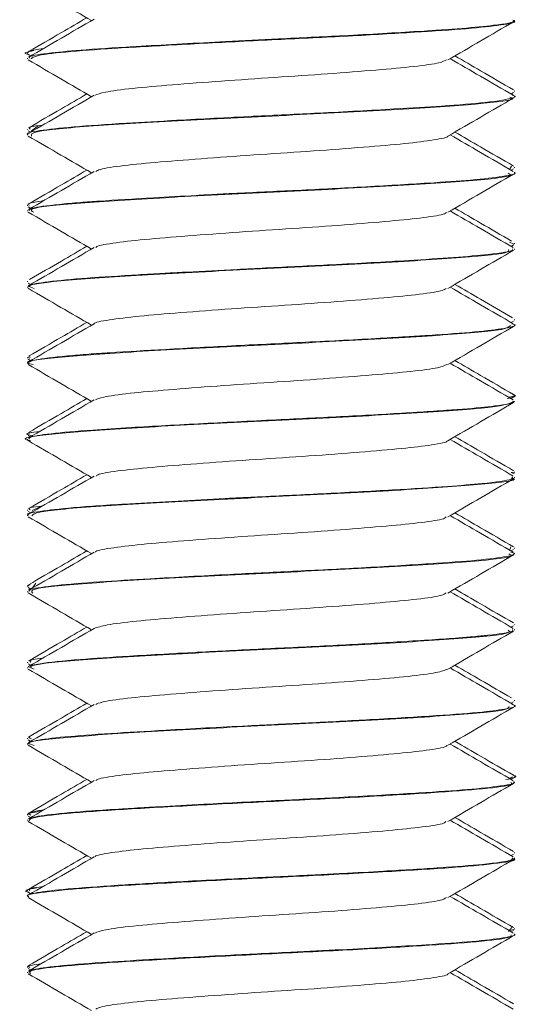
# Model space of a CAD drawing. Header units: millimetres. Extents: x -285 to 376, y -1480 to -23.
# Tile 28 of 38: x 20 to 28, y -91 to -74. Entities that reach past the tile are written whole.
import ezdxf

# ---------------------------------------------------------------- set-up
doc = ezdxf.new("R2010")
doc.units = ezdxf.units.MM

msp = doc.modelspace()

# ---------------------------------------------------------------- linework, layer by layer
at = {"color": 7, "linetype": 'Continuous', "lineweight": 15}
for p, q in [((27.904, -74.481), (27.904, -74.471)), ((19.904, -75.006), (19.904, -75.016)), ((19.904, -75.096), (19.904, -75.106)), ((19.919, -75.034), (19.959, -75.057)), ((27.904, -75.642), (27.904, -75.631)), ((27.847, -75.683), (27.889, -75.659)), ((27.904, -75.731), (27.904, -75.721)), ((19.904, -76.256), (19.904, -76.266)), ((19.973, -76.284), (20.083, -76.206)), ((19.904, -76.346), (19.904, -76.356)), ((19.919, -76.284), (19.959, -76.307)), ((27.858, -76.864), (27.822, -76.922)), ((27.85, -76.932), (27.889, -76.909)), ((27.904, -76.891), (27.904, -76.881)), ((27.904, -76.981), (27.904, -76.971)), ((19.904, -77.506), (19.904, -77.516)), ((19.919, -77.534), (19.963, -77.559)), ((19.904, -77.596), (19.904, -77.607)), ((27.826, -78.114), (27.895, -78.145)), ((27.85, -78.182), (27.889, -78.159)), ((27.904, -78.141), (27.904, -78.131)), ((27.904, -78.232), (27.904, -78.221)), ((19.904, -78.756), (19.904, -78.766)), ((19.904, -78.846), (19.904, -78.857)), ((19.919, -78.784), (19.959, -78.807)), ((27.85, -79.432), (27.889, -79.409)), ((27.904, -79.391), (27.904, -79.381)), ((27.904, -79.482), (27.904, -79.471)), ((19.94, -79.986), (19.952, -80.006)), ((19.904, -80.006), (19.904, -80.016)), ((19.904, -80.096), (19.904, -80.106)), ((19.946, -80.016), (19.91, -80.005)), ((19.919, -80.034), (19.962, -80.059)), ((27.817, -80.659), (27.895, -80.641)), ((27.904, -80.641), (27.904, -80.631)), ((27.85, -80.682), (27.889, -80.659)), ((27.904, -80.731), (27.904, -80.721)), ((19.904, -81.256), (19.904, -81.266)), ((19.966, -81.236), (19.908, -81.256)), ((19.919, -81.284), (19.959, -81.307)), ((19.904, -81.346), (19.904, -81.356)), ((27.904, -81.892), (27.904, -81.881)), ((27.904, -81.981), (27.904, -81.971)), ((19.904, -82.506), (19.904, -82.517)), ((19.919, -82.534), (19.96, -82.557)), ((19.981, -82.517), (20.138, -82.447)), ((19.904, -82.596), (19.904, -82.606)), ((27.846, -83.114), (27.825, -83.172)), ((27.85, -83.182), (27.889, -83.159)), ((27.904, -83.141), (27.904, -83.131)), ((27.904, -83.231), (27.904, -83.221)), ((19.995, -83.784), (20.041, -83.713)), ((19.904, -83.756), (19.904, -83.766)), ((19.904, -83.846), (19.904, -83.856)), ((19.919, -83.784), (19.959, -83.807)), ((27.846, -84.434), (27.889, -84.409)), ((27.904, -84.391), (27.904, -84.381)), ((27.904, -84.482), (27.904, -84.471)), ((19.904, -85.006), (19.904, -85.016)), ((19.904, -85.096), (19.904, -85.107)), ((19.919, -85.034), (19.959, -85.057)), ((27.904, -85.641), (27.904, -85.631)), ((27.85, -85.682), (27.889, -85.659)), ((27.904, -85.732), (27.904, -85.721)), ((19.904, -86.256), (19.904, -86.266)), ((19.919, -86.284), (19.959, -86.307)), ((19.973, -86.266), (19.923, -86.246)), ((19.93, -86.236), (19.944, -86.256)), ((19.904, -86.346), (19.904, -86.357)), ((27.831, -86.909), (27.873, -86.891)), ((27.85, -86.932), (27.889, -86.909)), ((27.904, -86.891), (27.904, -86.881)), ((27.904, -86.981), (27.904, -86.971)), ((19.904, -87.506), (19.904, -87.516)), ((19.919, -87.534), (19.959, -87.557)), ((19.904, -87.596), (19.904, -87.606)), ((27.85, -88.182), (27.889, -88.159)), ((27.904, -88.141), (27.904, -88.131)), ((27.904, -88.231), (27.904, -88.221)), ((19.904, -88.756), (19.904, -88.766)), ((19.904, -88.846), (19.904, -88.856)), ((19.919, -88.784), (19.959, -88.807)), ((27.865, -89.364), (27.807, -89.426)), ((27.842, -89.409), (27.902, -89.391)), ((27.85, -89.432), (27.889, -89.409)), ((27.904, -89.391), (27.904, -89.381)), ((27.904, -89.482), (27.904, -89.471)), ((19.904, -90.006), (19.904, -90.016)), ((19.904, -90.096), (19.904, -90.106)), ((19.919, -90.034), (19.959, -90.057))]:
    msp.add_line(p, q, dxfattribs=at)
for points, knots in [([(19.916, -73.871), (20.096, -73.975), (20.444, -74.177), (20.791, -74.379), (20.959, -74.476)], [0, 0, 0, 0, 0.517285, 1, 1, 1, 1]), ([(21.001, -74.452), (20.821, -74.556), (20.462, -74.765), (20.102, -74.973), (19.923, -75.078)], [0, 0, 0, 0, 0.499754, 1, 1, 1, 1]), ([(20.881, -74.431), (20.741, -74.512), (20.422, -74.697), (20.103, -74.882), (19.924, -74.986)], [0, 0, 0, 0, 0.437203, 1, 1, 1, 1]), ([(27.879, -74.471), (27.886, -74.475), (27.932, -74.502), (27.656, -74.548), (27.079, -74.605), (26.26, -74.659), (25.21, -74.72), (24.102, -74.774), (22.949, -74.831), (21.82, -74.893), (20.86, -74.951), (20.236, -75.01), (19.92, -75.058), (19.932, -75.087), (19.936, -75.096)], [0, 0, 0, 0, 0.020981, 0.132289, 0.212676, 0.293254, 0.403517, 0.490081, 0.559262, 0.678639, 0.773675, 0.857543, 0.953469, 1, 1, 1, 1]), ([(19.958, -75.106), (19.99, -75.081), (20.049, -75.037), (20.762, -74.969), (21.663, -74.912), (22.778, -74.849), (23.994, -74.789), (25.204, -74.731), (26.289, -74.667), (27.17, -74.61), (27.716, -74.548), (27.951, -74.505), (27.893, -74.483), (27.887, -74.481)], [0, 0, 0, 0, 0.120489, 0.217941, 0.313239, 0.410558, 0.507183, 0.602929, 0.700509, 0.795988, 0.892949, 0.990034, 1, 1, 1, 1]), ([(26.814, -75.122), (26.993, -75.018), (27.353, -74.809), (27.712, -74.6), (27.892, -74.496)], [0, 0, 0, 0, 0.4997467, 1, 1, 1, 1]), ([(19.931, -75.034), (19.926, -75.033), (19.797, -75.012), (19.906, -74.99), (20.011, -74.969)], [0, 0, 0, 0, 0.041569, 1, 1, 1, 1]), ([(20.162, -74.939), (20.116, -74.944), (19.925, -74.966), (19.915, -74.989), (19.907, -75.006)], [0, 0, 0, 0, 0.239188, 1, 1, 1, 1]), ([(19.916, -75.121), (20.096, -75.225), (20.444, -75.427), (20.791, -75.629), (20.959, -75.726)], [0, 0, 0, 0, 0.517285, 1, 1, 1, 1]), ([(21.015, -75.703), (21.057, -75.686), (21.151, -75.649), (21.604, -75.589), (22.265, -75.532), (23.08, -75.469), (23.97, -75.409), (24.854, -75.351), (25.651, -75.287), (26.283, -75.23), (26.695, -75.173), (26.762, -75.137), (26.791, -75.121)], [0, 0, 0, 0, 0.089098, 0.193878, 0.296332, 0.400968, 0.504854, 0.607791, 0.712709, 0.815359, 0.919609, 1, 1, 1, 1]), ([(27.886, -75.703), (27.706, -75.598), (27.36, -75.398), (27.015, -75.197), (26.849, -75.101)], [0, 0, 0, 0, 0.520412, 1, 1, 1, 1]), ([(27.89, -75.614), (27.71, -75.51), (27.389, -75.324), (27.068, -75.137), (26.928, -75.056)], [0, 0, 0, 0, 0.561563, 1, 1, 1, 1]), ([(27.878, -75.702), (27.882, -75.703), (27.944, -75.717), (27.871, -75.755), (27.548, -75.817), (26.788, -75.875), (25.86, -75.933), (24.783, -75.992), (23.54, -76.05), (22.444, -76.108), (21.431, -76.165), (20.611, -76.22), (20.076, -76.283), (19.867, -76.323), (19.912, -76.344), (19.916, -76.346)], [0, 0, 0, 0, 0.004878, 0.065173, 0.183462, 0.274681, 0.350808, 0.453807, 0.537195, 0.637192, 0.710714, 0.806201, 0.900816, 0.991617, 1, 1, 1, 1]), ([(21.001, -75.702), (20.821, -75.806), (20.462, -76.015), (20.102, -76.223), (19.923, -76.328)], [0, 0, 0, 0, 0.4997535, 1, 1, 1, 1]), ([(20.881, -75.681), (20.741, -75.762), (20.422, -75.947), (20.103, -76.132), (19.924, -76.236)], [0, 0, 0, 0, 0.437203, 1, 1, 1, 1]), ([(19.974, -76.371), (19.966, -76.347), (19.95, -76.293), (20.897, -76.205), (22.431, -76.117), (24.28, -76.026), (26.063, -75.934), (27.35, -75.847), (27.966, -75.776), (27.851, -75.738), (27.828, -75.731)], [0, 0, 0, 0, 0.1162621, 0.2585648, 0.3991815, 0.5403985, 0.6821874, 0.8225195, 0.9649776, 1, 1, 1, 1]), ([(26.814, -76.372), (26.993, -76.268), (27.353, -76.059), (27.712, -75.85), (27.892, -75.746)], [0, 0, 0, 0, 0.499747, 1, 1, 1, 1]), ([(20.157, -76.191), (20.079, -76.201), (19.91, -76.222), (19.936, -76.244), (19.95, -76.256)], [0, 0, 0, 0, 0.464059, 1, 1, 1, 1]), ([(19.916, -76.371), (20.096, -76.475), (20.444, -76.677), (20.791, -76.879), (20.959, -76.976)], [0, 0, 0, 0, 0.517286, 1, 1, 1, 1]), ([(21.031, -76.952), (21.048, -76.941), (21.095, -76.91), (21.461, -76.855), (22.066, -76.797), (22.849, -76.737), (23.725, -76.674), (24.62, -76.617), (25.445, -76.554), (26.14, -76.495), (26.6, -76.436), (26.823, -76.393), (26.811, -76.372), (26.811, -76.372)], [0, 0, 0, 0, 0.059989, 0.165202, 0.268321, 0.372608, 0.477462, 0.580216, 0.685324, 0.789017, 0.892685, 0.9978, 1, 1, 1, 1]), ([(27.886, -76.953), (27.706, -76.848), (27.36, -76.648), (27.015, -76.447), (26.849, -76.351)], [0, 0, 0, 0, 0.520412, 1, 1, 1, 1]), ([(27.89, -76.864), (27.71, -76.76), (27.389, -76.574), (27.068, -76.387), (26.928, -76.306)], [0, 0, 0, 0, 0.561563, 1, 1, 1, 1]), ([(21.001, -76.952), (20.821, -77.056), (20.462, -77.265), (20.102, -77.473), (19.923, -77.578)], [0, 0, 0, 0, 0.499754, 1, 1, 1, 1]), ([(20.881, -76.931), (20.741, -77.012), (20.422, -77.197), (20.103, -77.382), (19.924, -77.486)], [0, 0, 0, 0, 0.437203, 1, 1, 1, 1]), ([(27.902, -76.971), (27.903, -76.971), (27.955, -76.992), (27.749, -77.033), (27.256, -77.092), (26.46, -77.146), (25.452, -77.207), (24.307, -77.265), (23.495, -77.303), (22.97, -77.33), (22.544, -77.353), (21.858, -77.391), (21.225, -77.429), (20.736, -77.464), (20.302, -77.504), (19.953, -77.55), (19.935, -77.583), (19.927, -77.596)], [0, 0, 0, 0, 0.001411, 0.100769, 0.193601, 0.276405, 0.37852, 0.470849, 0.554453, 0.570688, 0.598908, 0.660225, 0.748525, 0.785352, 0.835002, 0.934497, 1, 1, 1, 1]), ([(20.009, -77.622), (19.975, -77.603), (19.888, -77.554), (20.68, -77.471), (22.117, -77.384), (23.941, -77.291), (25.763, -77.202), (27.165, -77.112), (27.904, -77.037), (27.828, -76.994), (27.805, -76.981)], [0, 0, 0, 0, 0.090926, 0.233316, 0.373487, 0.51546, 0.656333, 0.797098, 0.939163, 1, 1, 1, 1]), ([(26.814, -77.622), (26.993, -77.518), (27.353, -77.309), (27.712, -77.1), (27.892, -76.996)], [0, 0, 0, 0, 0.4997471, 1, 1, 1, 1]), ([(20.169, -77.435), (20.155, -77.436), (20.068, -77.445), (19.994, -77.464), (19.888, -77.487), (19.925, -77.502), (19.936, -77.506)], [0, 0, 0, 0, 0.063826, 0.386197, 0.820828, 1, 1, 1, 1]), ([(27.859, -78.096), (27.689, -77.998), (27.379, -77.818), (27.068, -77.637), (26.928, -77.556)], [0, 0, 0, 0, 0.546635, 1, 1, 1, 1]), ([(19.916, -77.621), (20.096, -77.725), (20.444, -77.927), (20.791, -78.129), (20.959, -78.226)], [0, 0, 0, 0, 0.517285, 1, 1, 1, 1]), ([(21.028, -78.202), (21.031, -78.196), (21.044, -78.171), (21.336, -78.122), (21.879, -78.062), (22.625, -78.004), (23.481, -77.94), (24.38, -77.883), (25.233, -77.822), (25.969, -77.76), (26.499, -77.703), (26.779, -77.654), (26.785, -77.628), (26.786, -77.622)], [0, 0, 0, 0, 0.030968, 0.135977, 0.239999, 0.34337, 0.448564, 0.551428, 0.656092, 0.760654, 0.863583, 0.968796, 1, 1, 1, 1]), ([(27.886, -78.203), (27.706, -78.098), (27.36, -77.898), (27.015, -77.697), (26.849, -77.601)], [0, 0, 0, 0, 0.520412, 1, 1, 1, 1]), ([(21.001, -78.202), (20.821, -78.306), (20.462, -78.515), (20.102, -78.723), (19.923, -78.828)], [0, 0, 0, 0, 0.499754, 1, 1, 1, 1]), ([(20.881, -78.181), (20.741, -78.262), (20.428, -78.444), (20.114, -78.626), (19.94, -78.726)], [0, 0, 0, 0, 0.444912, 1, 1, 1, 1]), ([(27.871, -78.221), (27.878, -78.229), (27.906, -78.259), (27.574, -78.309), (26.942, -78.365), (26.084, -78.42), (25.011, -78.481), (24.024, -78.527), (23.222, -78.567), (22.679, -78.595), (22.253, -78.619), (21.946, -78.636), (21.432, -78.666), (20.734, -78.71), (20.155, -78.771), (19.894, -78.816), (19.925, -78.84), (19.933, -78.846)], [0, 0, 0, 0, 0.037374, 0.148833, 0.230047, 0.309338, 0.419494, 0.506445, 0.544052, 0.611935, 0.639301, 0.654682, 0.694051, 0.783068, 0.878506, 0.970997, 1, 1, 1, 1]), ([(20.018, -78.873), (19.974, -78.859), (19.835, -78.815), (20.487, -78.738), (21.813, -78.651), (23.601, -78.557), (25.452, -78.469), (26.955, -78.377), (27.835, -78.298), (27.816, -78.25), (27.808, -78.232)], [0, 0, 0, 0, 0.065854, 0.207847, 0.347915, 0.490209, 0.630453, 0.77197, 0.913176, 1, 1, 1, 1]), ([(26.814, -78.872), (26.993, -78.768), (27.353, -78.559), (27.712, -78.35), (27.892, -78.246)], [0, 0, 0, 0, 0.4997467, 1, 1, 1, 1]), ([(27.886, -79.453), (27.706, -79.348), (27.36, -79.148), (27.015, -78.947), (26.849, -78.851)], [0, 0, 0, 0, 0.520412, 1, 1, 1, 1]), ([(27.872, -79.353), (27.698, -79.253), (27.383, -79.07), (27.068, -78.887), (26.928, -78.806)], [0, 0, 0, 0, 0.552786, 1, 1, 1, 1]), ([(19.916, -78.871), (20.096, -78.975), (20.444, -79.177), (20.791, -79.379), (20.959, -79.476)], [0, 0, 0, 0, 0.517285, 1, 1, 1, 1]), ([(21.004, -79.452), (21.004, -79.452), (20.998, -79.431), (21.231, -79.39), (21.704, -79.328), (22.41, -79.271), (23.241, -79.207), (24.137, -79.149), (25.011, -79.089), (25.785, -79.026), (26.377, -78.969), (26.731, -78.915), (26.768, -78.883), (26.782, -78.872)], [0, 0, 0, 0, 0.002328, 0.106753, 0.211512, 0.314307, 0.419459, 0.522975, 0.626822, 0.731884, 0.834616, 0.939544, 1, 1, 1, 1]), ([(20.001, -80.122), (19.963, -80.114), (19.791, -80.074), (20.321, -80.005), (21.522, -79.917), (23.263, -79.823), (25.13, -79.736), (26.723, -79.642), (27.759, -79.56), (27.814, -79.506), (27.839, -79.482)], [0, 0, 0, 0, 0.04092, 0.182104, 0.322466, 0.464653, 0.604663, 0.746788, 0.887241, 1, 1, 1, 1]), ([(27.861, -79.452), (27.876, -79.456), (27.964, -79.479), (27.814, -79.521), (27.382, -79.581), (26.822, -79.622), (26.42, -79.648), (26.278, -79.657), (26.202, -79.662), (26.165, -79.664), (26.15, -79.665), (26.145, -79.665), (26.143, -79.665), (26.143, -79.665), (26.143, -79.665), (26.143, -79.665), (26.143, -79.665), (26.143, -79.665), (26.141, -79.665), (26.123, -79.666), (26.075, -79.669), (25.932, -79.678), (25.428, -79.707), (24.53, -79.754), (23.303, -79.812), (22.186, -79.872), (21.398, -79.918), (20.885, -79.952), (20.415, -79.992), (19.989, -80.042), (19.937, -80.079), (19.912, -80.096)], [0, 0, 0, 0, 0.018884, 0.108022, 0.19813, 0.285722, 0.308554, 0.320754, 0.32705, 0.330247, 0.331052, 0.331455, 0.331505, 0.33153, 0.331543, 0.331547, 0.331548, 0.331568, 0.331608, 0.33196, 0.336694, 0.344845, 0.371384, 0.470761, 0.559207, 0.652651, 0.737689, 0.775918, 0.820411, 0.917647, 1, 1, 1, 1]), ([(21.001, -79.452), (20.821, -79.556), (20.462, -79.765), (20.102, -79.973), (19.923, -80.078)], [0, 0, 0, 0, 0.4997535, 1, 1, 1, 1]), ([(20.881, -79.431), (20.741, -79.512), (20.422, -79.697), (20.103, -79.882), (19.924, -79.986)], [0, 0, 0, 0, 0.437203, 1, 1, 1, 1]), ([(26.814, -80.122), (26.993, -80.018), (27.353, -79.809), (27.712, -79.6), (27.892, -79.496)], [0, 0, 0, 0, 0.499747, 1, 1, 1, 1]), ([(19.916, -80.121), (20.096, -80.225), (20.444, -80.427), (20.791, -80.629), (20.959, -80.726)], [0, 0, 0, 0, 0.517285, 1, 1, 1, 1]), ([(21.022, -80.703), (21.055, -80.687), (21.133, -80.652), (21.557, -80.594), (22.201, -80.537), (23.006, -80.475), (23.893, -80.414), (24.781, -80.356), (25.588, -80.292), (26.237, -80.235), (26.678, -80.177), (26.761, -80.138), (26.799, -80.121)], [0, 0, 0, 0, 0.079839, 0.184703, 0.287217, 0.391691, 0.49583, 0.59856, 0.703486, 0.806315, 0.910329, 1, 1, 1, 1]), ([(27.886, -80.703), (27.706, -80.598), (27.36, -80.398), (27.015, -80.197), (26.849, -80.101)], [0, 0, 0, 0, 0.520412, 1, 1, 1, 1]), ([(27.89, -80.614), (27.71, -80.51), (27.389, -80.324), (27.068, -80.137), (26.928, -80.056)], [0, 0, 0, 0, 0.561563, 1, 1, 1, 1]), ([(27.872, -80.614), (27.882, -80.617), (27.973, -80.638), (27.874, -80.661), (27.785, -80.681)], [0, 0, 0, 0, 0.1105007, 1, 1, 1, 1]), ([(19.956, -81.372), (19.938, -81.368), (19.755, -81.334), (20.183, -81.273), (21.247, -81.182), (22.931, -81.09), (24.798, -81.003), (26.469, -80.908), (27.672, -80.822), (27.821, -80.761), (27.894, -80.731)], [0, 0, 0, 0, 0.015444, 0.155977, 0.297082, 0.438792, 0.579023, 0.721387, 0.861534, 1, 1, 1, 1]), ([(21.001, -80.702), (20.821, -80.806), (20.462, -81.015), (20.102, -81.223), (19.923, -81.328)], [0, 0, 0, 0, 0.499754, 1, 1, 1, 1]), ([(20.881, -80.681), (20.741, -80.762), (20.422, -80.947), (20.103, -81.132), (19.924, -81.236)], [0, 0, 0, 0, 0.437203, 1, 1, 1, 1]), ([(27.879, -80.721), (27.887, -80.725), (27.937, -80.751), (27.666, -80.797), (27.176, -80.847), (26.689, -80.88), (26.094, -80.919), (25.219, -80.969), (24.022, -81.028), (22.766, -81.09), (21.714, -81.149), (20.861, -81.202), (20.256, -81.257), (19.923, -81.308), (19.932, -81.337), (19.935, -81.346)], [0, 0, 0, 0, 0.018924, 0.128375, 0.211163, 0.25486, 0.301424, 0.39663, 0.486753, 0.589409, 0.694478, 0.760946, 0.85772, 0.95202, 1, 1, 1, 1]), ([(26.814, -81.372), (26.993, -81.268), (27.353, -81.059), (27.712, -80.85), (27.892, -80.746)], [0, 0, 0, 0, 0.4997471, 1, 1, 1, 1]), ([(19.965, -81.284), (19.942, -81.28), (19.818, -81.259), (19.977, -81.238), (20.107, -81.221)], [0, 0, 0, 0, 0.184221, 1, 1, 1, 1]), ([(19.916, -81.371), (20.096, -81.475), (20.444, -81.677), (20.791, -81.879), (20.959, -81.976)], [0, 0, 0, 0, 0.517285, 1, 1, 1, 1]), ([(21.032, -81.952), (21.044, -81.943), (21.078, -81.914), (21.419, -81.861), (22.005, -81.802), (22.778, -81.742), (23.648, -81.679), (24.545, -81.623), (25.379, -81.56), (26.087, -81.5), (26.571, -81.441), (26.809, -81.396), (26.802, -81.374), (26.801, -81.372)], [0, 0, 0, 0, 0.050804, 0.155994, 0.259358, 0.363378, 0.468381, 0.57111, 0.676119, 0.780125, 0.883501, 0.988689, 1, 1, 1, 1]), ([(27.886, -81.953), (27.706, -81.848), (27.36, -81.648), (27.015, -81.447), (26.849, -81.351)], [0, 0, 0, 0, 0.520412, 1, 1, 1, 1]), ([(27.89, -81.864), (27.71, -81.76), (27.389, -81.574), (27.068, -81.387), (26.928, -81.306)], [0, 0, 0, 0, 0.561563, 1, 1, 1, 1]), ([(20.881, -81.931), (20.741, -82.012), (20.422, -82.197), (20.103, -82.382), (19.924, -82.486)], [0, 0, 0, 0, 0.437203, 1, 1, 1, 1]), ([(27.874, -81.909), (27.882, -81.908), (27.921, -81.902), (27.882, -81.896), (27.85, -81.892)], [0, 0, 0, 0, 0.187708, 1, 1, 1, 1]), ([(27.873, -81.971), (27.873, -81.982), (27.875, -82.016), (27.488, -82.069), (26.796, -82.125), (25.906, -82.181), (24.794, -82.242), (23.933, -82.282), (23.403, -82.308), (22.983, -82.33), (22.337, -82.364), (21.454, -82.414), (20.625, -82.468), (20.093, -82.531), (19.868, -82.571), (19.921, -82.593), (19.928, -82.596)], [0, 0, 0, 0, 0.054553, 0.1657129, 0.2416146, 0.3332374, 0.4326644, 0.5227749, 0.5367168, 0.5601936, 0.624392, 0.6969532, 0.8003107, 0.8962762, 0.9848088, 1, 1, 1, 1]), ([(21.001, -81.952), (20.821, -82.056), (20.462, -82.265), (20.102, -82.473), (19.923, -82.578)], [0, 0, 0, 0, 0.499754, 1, 1, 1, 1]), ([(19.979, -82.606), (19.994, -82.584), (20.029, -82.532), (21.025, -82.447), (22.599, -82.357), (24.458, -82.268), (26.216, -82.175), (27.437, -82.088), (27.995, -82.02), (27.868, -81.986), (27.852, -81.981)], [0, 0, 0, 0, 0.108513, 0.254023, 0.398432, 0.542703, 0.688331, 0.831976, 0.977903, 1, 1, 1, 1]), ([(26.814, -82.622), (26.993, -82.518), (27.353, -82.309), (27.712, -82.1), (27.892, -81.996)], [0, 0, 0, 0, 0.499747, 1, 1, 1, 1]), ([(20.156, -82.442), (20.078, -82.452), (19.909, -82.472), (19.934, -82.494), (19.948, -82.506)], [0, 0, 0, 0, 0.455942, 1, 1, 1, 1]), ([(27.89, -83.114), (27.71, -83.01), (27.389, -82.824), (27.068, -82.637), (26.928, -82.556)], [0, 0, 0, 0, 0.561563, 1, 1, 1, 1]), ([(19.916, -82.621), (20.096, -82.725), (20.444, -82.927), (20.791, -83.129), (20.959, -83.226)], [0, 0, 0, 0, 0.517286, 1, 1, 1, 1]), ([(21.022, -83.202), (21.023, -83.198), (21.029, -83.174), (21.3, -83.128), (21.822, -83.067), (22.557, -83.009), (23.405, -82.946), (24.304, -82.888), (25.164, -82.827), (25.912, -82.765), (26.463, -82.708), (26.764, -82.657), (26.779, -82.63), (26.783, -82.622)], [0, 0, 0, 0, 0.021896, 0.126761, 0.231055, 0.334186, 0.439409, 0.54242, 0.646865, 0.751626, 0.854434, 0.959599, 1, 1, 1, 1]), ([(27.886, -83.203), (27.706, -83.098), (27.36, -82.898), (27.015, -82.697), (26.849, -82.601)], [0, 0, 0, 0, 0.520412, 1, 1, 1, 1]), ([(21.001, -83.202), (20.821, -83.306), (20.462, -83.515), (20.102, -83.723), (19.923, -83.828)], [0, 0, 0, 0, 0.499754, 1, 1, 1, 1]), ([(20.881, -83.181), (20.741, -83.262), (20.422, -83.447), (20.103, -83.632), (19.924, -83.736)], [0, 0, 0, 0, 0.437203, 1, 1, 1, 1]), ([(27.849, -83.202), (27.873, -83.21), (27.946, -83.233), (27.784, -83.277), (27.344, -83.334), (26.522, -83.393), (25.464, -83.456), (24.311, -83.514), (23.104, -83.572), (21.994, -83.633), (21.025, -83.69), (20.33, -83.748), (19.944, -83.803), (19.931, -83.834), (19.927, -83.846)], [0, 0, 0, 0, 0.035683, 0.110411, 0.204453, 0.29563, 0.396969, 0.48718, 0.567261, 0.674851, 0.755349, 0.846391, 0.942783, 1, 1, 1, 1]), ([(19.994, -83.872), (19.972, -83.85), (19.919, -83.799), (20.791, -83.713), (22.281, -83.625), (24.12, -83.533), (25.923, -83.442), (27.266, -83.354), (27.938, -83.281), (27.838, -83.241), (27.814, -83.231)], [0, 0, 0, 0, 0.1042444, 0.2466522, 0.3870189, 0.5286342, 0.6699748, 0.8104731, 0.9528091, 1, 1, 1, 1]), ([(26.814, -83.872), (26.993, -83.768), (27.353, -83.559), (27.712, -83.35), (27.892, -83.246)], [0, 0, 0, 0, 0.499747, 1, 1, 1, 1]), ([(19.95, -83.736), (19.93, -83.74), (19.894, -83.746), (19.917, -83.753), (19.927, -83.756)], [0, 0, 0, 0, 0.564082, 1, 1, 1, 1]), ([(19.916, -83.871), (20.096, -83.975), (20.444, -84.177), (20.791, -84.379), (20.959, -84.476)], [0, 0, 0, 0, 0.517285, 1, 1, 1, 1]), ([(21.003, -84.453), (21.059, -84.434), (21.173, -84.395), (21.662, -84.333), (22.341, -84.276), (23.167, -84.213), (24.06, -84.153), (24.939, -84.094), (25.724, -84.031), (26.335, -83.974), (26.715, -83.919), (26.765, -83.885), (26.785, -83.871)], [0, 0, 0, 0, 0.099985, 0.204615, 0.307065, 0.411841, 0.515384, 0.618629, 0.723487, 0.825993, 0.930471, 1, 1, 1, 1]), ([(27.886, -84.453), (27.706, -84.348), (27.36, -84.148), (27.015, -83.947), (26.849, -83.851)], [0, 0, 0, 0, 0.520412, 1, 1, 1, 1]), ([(27.89, -84.364), (27.71, -84.26), (27.389, -84.074), (27.068, -83.887), (26.928, -83.806)], [0, 0, 0, 0, 0.561563, 1, 1, 1, 1]), ([(27.871, -84.471), (27.878, -84.479), (27.907, -84.509), (27.631, -84.55), (27.251, -84.588), (26.825, -84.622), (26.106, -84.669), (25.001, -84.731), (23.864, -84.785), (22.674, -84.845), (21.602, -84.905), (20.669, -84.966), (20.181, -85.017), (19.987, -85.056), (19.904, -85.077), (19.929, -85.09), (19.941, -85.096)], [0, 0, 0, 0, 0.0373154, 0.150034, 0.1868822, 0.2195135, 0.3208611, 0.41202, 0.5058855, 0.5912714, 0.6973946, 0.7858611, 0.896407, 0.9340906, 0.9694124, 1, 1, 1, 1]), ([(21.001, -84.452), (20.821, -84.556), (20.462, -84.765), (20.102, -84.973), (19.923, -85.078)], [0, 0, 0, 0, 0.499754, 1, 1, 1, 1]), ([(20.881, -84.431), (20.741, -84.512), (20.422, -84.697), (20.103, -84.882), (19.924, -84.986)], [0, 0, 0, 0, 0.437203, 1, 1, 1, 1]), ([(20.017, -85.122), (19.976, -85.106), (19.862, -85.059), (20.585, -84.979), (21.972, -84.892), (23.78, -84.798), (25.618, -84.71), (27.069, -84.62), (27.873, -84.542), (27.821, -84.497), (27.803, -84.482)], [0, 0, 0, 0, 0.0790444, 0.2213036, 0.3613791, 0.503561, 0.6440909, 0.7851734, 0.9268824, 1, 1, 1, 1]), ([(26.814, -85.122), (26.993, -85.018), (27.353, -84.809), (27.712, -84.6), (27.892, -84.496)], [0, 0, 0, 0, 0.4997471, 1, 1, 1, 1]), ([(20.161, -84.939), (20.099, -84.947), (19.92, -84.968), (19.944, -84.991), (19.96, -85.006)], [0, 0, 0, 0, 0.345997, 1, 1, 1, 1]), ([(19.916, -85.121), (20.096, -85.225), (20.444, -85.427), (20.791, -85.629), (20.959, -85.726)], [0, 0, 0, 0, 0.517285, 1, 1, 1, 1]), ([(21.027, -85.702), (21.053, -85.689), (21.115, -85.656), (21.512, -85.599), (22.138, -85.542), (22.934, -85.48), (23.815, -85.418), (24.707, -85.361), (25.524, -85.298), (26.189, -85.24), (26.66, -85.18), (26.76, -85.14), (26.809, -85.121)], [0, 0, 0, 0, 0.070606, 0.175515, 0.278142, 0.382415, 0.486768, 0.589343, 0.694239, 0.797299, 0.901038, 1, 1, 1, 1]), ([(27.886, -85.703), (27.706, -85.598), (27.36, -85.398), (27.015, -85.197), (26.849, -85.101)], [0, 0, 0, 0, 0.520412, 1, 1, 1, 1]), ([(27.858, -85.595), (27.689, -85.497), (27.379, -85.317), (27.068, -85.137), (26.928, -85.056)], [0, 0, 0, 0, 0.546255, 1, 1, 1, 1]), ([(20.014, -86.373), (19.97, -86.361), (19.813, -86.319), (20.405, -86.246), (21.674, -86.159), (23.441, -86.064), (25.301, -85.977), (26.848, -85.884), (27.8, -85.804), (27.814, -85.753), (27.819, -85.732)], [0, 0, 0, 0, 0.05406, 0.195715, 0.335869, 0.478162, 0.618243, 0.760096, 0.900895, 1, 1, 1, 1]), ([(27.863, -85.702), (27.876, -85.706), (27.967, -85.728), (27.823, -85.769), (27.406, -85.829), (26.647, -85.885), (25.636, -85.946), (24.549, -86.003), (23.387, -86.057), (22.246, -86.119), (21.221, -86.178), (20.477, -86.233), (19.99, -86.292), (19.937, -86.329), (19.911, -86.346)], [0, 0, 0, 0, 0.016535, 0.107401, 0.190282, 0.283774, 0.385077, 0.467241, 0.544127, 0.652656, 0.736315, 0.825747, 0.916405, 1, 1, 1, 1]), ([(21.001, -85.702), (20.821, -85.806), (20.462, -86.015), (20.102, -86.223), (19.923, -86.328)], [0, 0, 0, 0, 0.499754, 1, 1, 1, 1]), ([(20.881, -85.681), (20.741, -85.762), (20.422, -85.947), (20.103, -86.132), (19.924, -86.236)], [0, 0, 0, 0, 0.437202, 1, 1, 1, 1]), ([(26.814, -86.372), (26.993, -86.268), (27.353, -86.059), (27.712, -85.85), (27.892, -85.746)], [0, 0, 0, 0, 0.499747, 1, 1, 1, 1]), ([(19.916, -86.371), (20.096, -86.475), (20.444, -86.677), (20.791, -86.879), (20.959, -86.976)], [0, 0, 0, 0, 0.517285, 1, 1, 1, 1]), ([(21.031, -86.952), (21.038, -86.944), (21.062, -86.917), (21.38, -86.866), (21.946, -86.807), (22.707, -86.748), (23.571, -86.684), (24.469, -86.628), (25.312, -86.565), (26.034, -86.504), (26.539, -86.447), (26.796, -86.4), (26.793, -86.376), (26.793, -86.372)], [0, 0, 0, 0, 0.041653, 0.146782, 0.250441, 0.35416, 0.459273, 0.562032, 0.666904, 0.771187, 0.874327, 0.979548, 1, 1, 1, 1]), ([(27.886, -86.953), (27.706, -86.848), (27.36, -86.648), (27.015, -86.447), (26.849, -86.351)], [0, 0, 0, 0, 0.520412, 1, 1, 1, 1]), ([(27.89, -86.864), (27.71, -86.76), (27.389, -86.574), (27.068, -86.387), (26.928, -86.306)], [0, 0, 0, 0, 0.561563, 1, 1, 1, 1]), ([(20.881, -86.931), (20.741, -87.012), (20.422, -87.197), (20.103, -87.382), (19.924, -87.486)], [0, 0, 0, 0, 0.437203, 1, 1, 1, 1]), ([(27.888, -86.864), (27.89, -86.865), (27.987, -86.888), (27.876, -86.911), (27.766, -86.934)], [0, 0, 0, 0, 0.011714, 1, 1, 1, 1]), ([(21.001, -86.952), (20.821, -87.056), (20.462, -87.265), (20.102, -87.473), (19.923, -87.578)], [0, 0, 0, 0, 0.499754, 1, 1, 1, 1]), ([(19.93, -87.621), (19.93, -87.601), (19.931, -87.559), (20.5, -87.489), (21.438, -87.424), (22.668, -87.355), (24.039, -87.287), (25.395, -87.221), (26.581, -87.15), (27.44, -87.086), (27.889, -87.026), (27.858, -86.993), (27.847, -86.981)], [0, 0, 0, 0, 0.0979438, 0.2049305, 0.3099947, 0.4164329, 0.5225091, 0.6279013, 0.7347435, 0.839512, 0.9465513, 1, 1, 1, 1]), ([(27.885, -86.971), (27.891, -86.974), (27.935, -86.999), (27.682, -87.045), (27.091, -87.105), (26.205, -87.163), (25.153, -87.223), (23.968, -87.281), (22.944, -87.331), (22.224, -87.37), (21.879, -87.39), (21.76, -87.397), (21.705, -87.401), (21.681, -87.402), (21.602, -87.407), (21.345, -87.422), (20.823, -87.455), (20.267, -87.506), (19.924, -87.557), (19.942, -87.586), (19.948, -87.596)], [0, 0, 0, 0, 0.015601, 0.121854, 0.212179, 0.303321, 0.409424, 0.48686, 0.588361, 0.651806, 0.671391, 0.682855, 0.68554, 0.687124, 0.689678, 0.708266, 0.763058, 0.857563, 0.947115, 1, 1, 1, 1]), ([(26.814, -87.622), (26.993, -87.518), (27.353, -87.309), (27.712, -87.1), (27.892, -86.996)], [0, 0, 0, 0, 0.499747, 1, 1, 1, 1]), ([(20.169, -87.435), (20.135, -87.439), (19.95, -87.462), (19.927, -87.486), (19.908, -87.506)], [0, 0, 0, 0, 0.185458, 1, 1, 1, 1]), ([(19.959, -87.516), (19.939, -87.507), (19.894, -87.487), (20.045, -87.468), (20.129, -87.458)], [0, 0, 0, 0, 0.437439, 1, 1, 1, 1]), ([(27.89, -88.114), (27.71, -88.01), (27.389, -87.824), (27.068, -87.637), (26.928, -87.556)], [0, 0, 0, 0, 0.561563, 1, 1, 1, 1]), ([(19.916, -87.621), (20.096, -87.725), (20.444, -87.927), (20.791, -88.129), (20.959, -88.226)], [0, 0, 0, 0, 0.517286, 1, 1, 1, 1]), ([(21.015, -88.202), (21.015, -88.2), (21.014, -88.178), (21.267, -88.133), (21.767, -88.072), (22.489, -88.015), (23.329, -87.951), (24.227, -87.893), (25.094, -87.833), (25.854, -87.77), (26.425, -87.713), (26.749, -87.661), (26.774, -87.631), (26.781, -87.622)], [0, 0, 0, 0, 0.012863, 0.117548, 0.222077, 0.325022, 0.430235, 0.533448, 0.637638, 0.742559, 0.845301, 0.950379, 1, 1, 1, 1]), ([(27.886, -88.203), (27.706, -88.098), (27.36, -87.898), (27.015, -87.697), (26.849, -87.601)], [0, 0, 0, 0, 0.520412, 1, 1, 1, 1]), ([(19.93, -88.856), (19.922, -88.853), (19.849, -88.828), (20.153, -88.781), (20.846, -88.71), (21.939, -88.646), (23.24, -88.574), (24.628, -88.51), (25.924, -88.44), (27.003, -88.373), (27.677, -88.306), (27.968, -88.257), (27.893, -88.233), (27.888, -88.231)], [0, 0, 0, 0, 0.014041, 0.122157, 0.231594, 0.338992, 0.448693, 0.556132, 0.665506, 0.773743, 0.882212, 0.991457, 1, 1, 1, 1]), ([(27.872, -88.221), (27.873, -88.232), (27.876, -88.266), (27.469, -88.322), (26.72, -88.381), (25.894, -88.431), (25.185, -88.47), (24.495, -88.506), (23.604, -88.547), (22.495, -88.604), (21.445, -88.665), (20.617, -88.72), (20.058, -88.783), (19.896, -88.824), (19.905, -88.845), (19.906, -88.846)], [0, 0, 0, 0, 0.0544, 0.165256, 0.255057, 0.34691, 0.405101, 0.43756, 0.517314, 0.616711, 0.704634, 0.801285, 0.894785, 0.994783, 1, 1, 1, 1]), ([(21.001, -88.202), (20.821, -88.306), (20.462, -88.515), (20.102, -88.723), (19.923, -88.828)], [0, 0, 0, 0, 0.499754, 1, 1, 1, 1]), ([(20.881, -88.181), (20.741, -88.262), (20.422, -88.447), (20.103, -88.632), (19.924, -88.736)], [0, 0, 0, 0, 0.437203, 1, 1, 1, 1]), ([(26.814, -88.872), (26.993, -88.768), (27.353, -88.559), (27.712, -88.35), (27.892, -88.246)], [0, 0, 0, 0, 0.499747, 1, 1, 1, 1]), ([(19.931, -88.784), (19.925, -88.783), (19.807, -88.759), (19.933, -88.734), (20.053, -88.711)], [0, 0, 0, 0, 0.04918, 1, 1, 1, 1]), ([(20.158, -88.691), (20.078, -88.701), (19.911, -88.722), (19.934, -88.744), (19.946, -88.756)], [0, 0, 0, 0, 0.475504, 1, 1, 1, 1]), ([(19.916, -88.871), (20.096, -88.975), (20.444, -89.177), (20.791, -89.379), (20.959, -89.476)], [0, 0, 0, 0, 0.517285, 1, 1, 1, 1]), ([(21.013, -89.453), (21.058, -89.436), (21.154, -89.398), (21.613, -89.338), (22.276, -89.281), (23.093, -89.218), (23.983, -89.158), (24.867, -89.1), (25.662, -89.036), (26.291, -88.979), (26.698, -88.922), (26.763, -88.887), (26.79, -88.871)], [0, 0, 0, 0, 0.090698, 0.195459, 0.297907, 0.402567, 0.506406, 0.609384, 0.714297, 0.816921, 0.921207, 1, 1, 1, 1]), ([(27.886, -89.453), (27.706, -89.348), (27.36, -89.148), (27.015, -88.947), (26.849, -88.851)], [0, 0, 0, 0, 0.520412, 1, 1, 1, 1]), ([(27.89, -89.364), (27.71, -89.26), (27.389, -89.074), (27.068, -88.887), (26.928, -88.806)], [0, 0, 0, 0, 0.561563, 1, 1, 1, 1]), ([(21.001, -89.452), (20.821, -89.556), (20.462, -89.765), (20.102, -89.973), (19.923, -90.078)], [0, 0, 0, 0, 0.499754, 1, 1, 1, 1]), ([(19.955, -90.121), (19.939, -90.104), (19.903, -90.065), (20.393, -90), (21.275, -89.934), (22.473, -89.866), (23.831, -89.796), (25.201, -89.731), (26.42, -89.66), (27.337, -89.596), (27.856, -89.533), (27.854, -89.496), (27.853, -89.482)], [0, 0, 0, 0, 0.082285, 0.189053, 0.294534, 0.400476, 0.506979, 0.611953, 0.718944, 0.823657, 0.930562, 1, 1, 1, 1]), ([(20.881, -89.431), (20.741, -89.512), (20.422, -89.697), (20.103, -89.882), (19.924, -89.986)], [0, 0, 0, 0, 0.437203, 1, 1, 1, 1]), ([(27.901, -89.471), (27.902, -89.471), (27.949, -89.491), (27.756, -89.532), (27.267, -89.592), (26.383, -89.652), (25.438, -89.707), (24.773, -89.741), (24.61, -89.749), (24.586, -89.751), (24.578, -89.751), (24.578, -89.751), (24.578, -89.751), (24.577, -89.751), (24.577, -89.751), (24.577, -89.751), (24.574, -89.751), (24.564, -89.752), (24.544, -89.753), (24.503, -89.755), (24.42, -89.759), (24.164, -89.771), (23.761, -89.79), (22.936, -89.831), (22.002, -89.882), (21.041, -89.939), (20.375, -89.994), (19.962, -90.049), (19.938, -90.082), (19.927, -90.096)], [0, 0, 0, 0, 0.002231, 0.097718, 0.190401, 0.279989, 0.406116, 0.440056, 0.443881, 0.44584, 0.445871, 0.445886, 0.44589, 0.445891, 0.445893, 0.445905, 0.445994, 0.446708, 0.448136, 0.450991, 0.456702, 0.468124, 0.512739, 0.552822, 0.666593, 0.744711, 0.838288, 0.927577, 1, 1, 1, 1]), ([(26.814, -90.122), (26.993, -90.018), (27.353, -89.809), (27.712, -89.6), (27.892, -89.496)], [0, 0, 0, 0, 0.499747, 1, 1, 1, 1]), ([(19.946, -89.986), (19.93, -89.989), (19.895, -89.995), (19.917, -90.002), (19.928, -90.006)], [0, 0, 0, 0, 0.457874, 1, 1, 1, 1]), ([(19.945, -90.016), (19.931, -90.011), (19.876, -89.991), (20.022, -89.971), (20.131, -89.957)], [0, 0, 0, 0, 0.257433, 1, 1, 1, 1]), ([(19.916, -90.121), (20.096, -90.225), (20.444, -90.427), (20.791, -90.629), (20.959, -90.726)], [0, 0, 0, 0, 0.517285, 1, 1, 1, 1]), ([(21.031, -90.702), (21.049, -90.691), (21.098, -90.659), (21.468, -90.604), (22.076, -90.547), (22.861, -90.486), (23.738, -90.423), (24.633, -90.367), (25.457, -90.303), (26.149, -90.244), (26.605, -90.185), (26.825, -90.142), (26.813, -90.122), (26.813, -90.122)], [0, 0, 0, 0, 0.061576, 0.166789, 0.269872, 0.374201, 0.479026, 0.581789, 0.686911, 0.790547, 0.894269, 0.999367, 1, 1, 1, 1]), ([(27.886, -90.703), (27.706, -90.598), (27.36, -90.398), (27.015, -90.197), (26.849, -90.101)], [0, 0, 0, 0, 0.520412, 1, 1, 1, 1]), ([(27.89, -90.614), (27.71, -90.51), (27.389, -90.324), (27.068, -90.137), (26.928, -90.056)], [0, 0, 0, 0, 0.561563, 1, 1, 1, 1])]:
    msp.add_open_spline(points, degree=3, knots=knots, dxfattribs=at)

doc.saveas('drawing.dxf')
